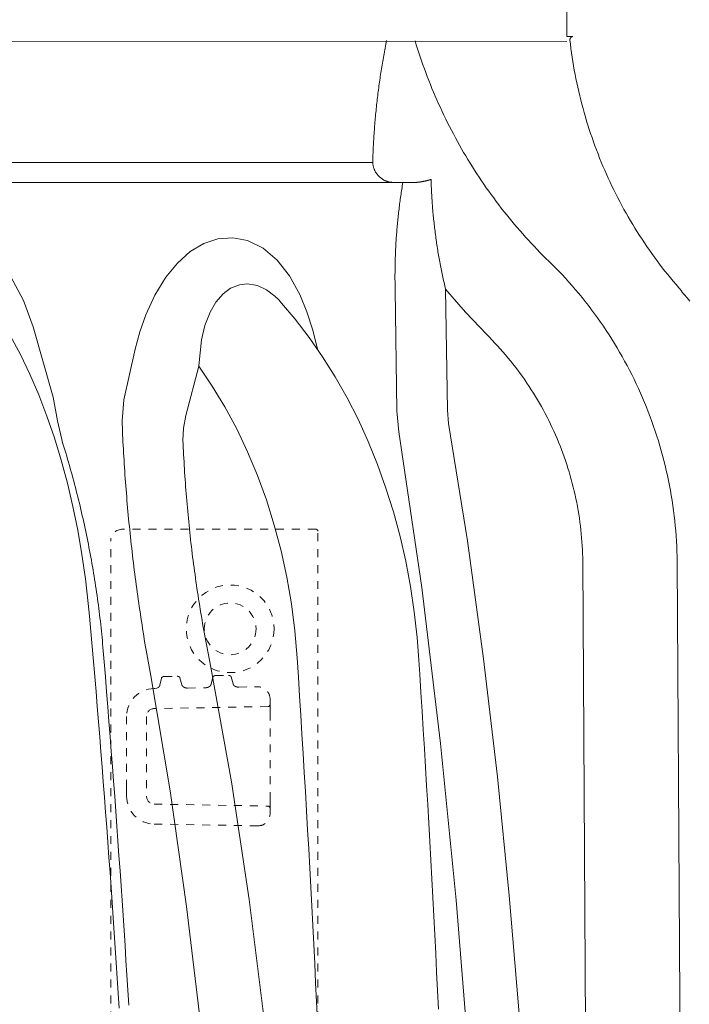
# Model space of a CAD drawing. Header units: millimetres. Extents: x 451 to 766, y 63 to 285.
# Tile 33 of 37: x 549 to 557, y 234 to 246. Entities that reach past the tile are written whole.
import ezdxf

# ---------------------------------------------------------------- set-up
doc = ezdxf.new("R2010")
doc.units = ezdxf.units.MM
doc.header["$LTSCALE"] = 5.08
doc.header["$PDMODE"] = 1
doc.header["$PDSIZE"] = -2
doc.linetypes.add('STYLE_10', pattern=[0.45139, 0.3125, -0.13889])
doc.layers.get('0').update_dxf_attribs({"lineweight": 18})
doc.layers.add('Bard 66 VS', color=7, linetype='Continuous', lineweight=18)
doc.layers.add('None', color=7, linetype='Continuous', lineweight=18)
doc.styles.add('Arial', font='arial.ttf')
doc.dimstyles.new('ASME', dxfattribs={"dimtxt": 2.272868, "dimasz": 3.175, "dimexe": 3.175, "dimexo": 1.5875, "dimgap": 0, "dimtad": 0, "dimtih": 1, "dimtoh": 1, "dimdec": 0, "dimzin": 3, "dimtxsty": 'Arial', "dimblk": 'VW_FILLEDARROW', "dimcen": 0, "dimazin": 0, "dimtfac": 1, "dimtdec": 0, "dimtix": 1, "dimtofl": 0, "dimtmove": 0, "dimatfit": 0, "dimldrblk": 'VW_FILLEDARROW', "dimfxl": 1, "dimfrac": 2, "dimtolj": 1, "dimtzin": 3, "dimarcsym": 0})

# ---------------------------------------------------------------- blocks, each defined once
blk = doc.blocks.new('Gruppe-22')
at = {"color": 7, "lineweight": 9}
blk.add_line((-160.5, 1830.31), (-160.5, 2088.66), dxfattribs=at)
at = {"color": 7, "linetype": 'Continuous', "lineweight": 15}
for p, q in [((-209.22, 1798.67), (-805.5, 1798.67)), ((-201.66, 1793.67), (-813.45, 1793.67)), ((-198.16, 1793.67), (-201.66, 1793.67)), ((-190.48, 1736.5), (-190.94, 1766.89)), ((-203.6, 1766.76), (-203.14, 1736.37)), ((-289.45, 1739.77), (-294.47, 1757.43)), ((-268.84, 1751.79), (-271.71, 1739.08)), ((-256.16, 1735.2), (-252.91, 1747.56)), ((-203.14, 1736.37), (-202.71, 1731.04)), ((-190.16, 1733.17), (-190.48, 1736.5)), ((-156.51, 1698.53), (-154.43, 1367.03))]:
    blk.add_line(p, q, dxfattribs=at)
for points in [[(-205.74, 1829.28), (-205.83, 1828.81), (-205.92, 1828.33), (-206.02, 1827.86), (-206.11, 1827.39), (-206.2, 1826.91), (-206.28, 1826.44), (-206.37, 1825.96), (-206.46, 1825.49), (-206.54, 1825.02), (-206.63, 1824.54), (-206.71, 1824.07), (-206.79, 1823.59), (-206.87, 1823.12), (-206.95, 1822.64), (-207.02, 1822.16), (-207.1, 1821.69), (-207.17, 1821.21), (-207.25, 1820.74), (-207.32, 1820.26), (-207.39, 1819.78), (-207.46, 1819.3), (-207.53, 1818.83), (-207.59, 1818.35), (-207.66, 1817.87), (-207.72, 1817.4), (-207.78, 1816.92), (-207.85, 1816.44), (-207.91, 1815.96), (-207.97, 1815.48), (-208.02, 1815), (-208.08, 1814.53), (-208.14, 1814.05), (-208.19, 1813.57), (-208.24, 1813.09), (-208.29, 1812.61), (-208.34, 1812.13), (-208.39, 1811.65), (-208.44, 1811.17), (-208.49, 1810.69), (-208.53, 1810.21), (-208.57, 1809.73), (-208.62, 1809.25), (-208.66, 1808.77), (-208.7, 1808.29), (-208.74, 1807.81), (-208.77, 1807.33), (-208.81, 1806.85), (-208.84, 1806.37), (-208.88, 1805.89), (-208.91, 1805.41), (-208.94, 1804.92), (-208.97, 1804.44), (-209, 1803.96), (-209.02, 1803.48), (-209.05, 1803), (-209.07, 1802.52), (-209.1, 1802.04), (-209.12, 1801.56), (-209.14, 1801.07), (-209.16, 1800.59), (-209.18, 1800.11), (-209.19, 1799.63), (-209.21, 1799.15), (-209.22, 1798.67)], [(-198.59, 1829.21), (-198.28, 1828.2), (-197.96, 1827.19), (-197.64, 1826.19), (-197.31, 1825.19), (-196.97, 1824.19), (-196.62, 1823.19), (-196.26, 1822.2), (-195.9, 1821.21), (-195.52, 1820.22), (-195.14, 1819.23), (-194.75, 1818.25), (-194.36, 1817.27), (-193.95, 1816.3), (-193.54, 1815.33), (-193.12, 1814.36), (-192.69, 1813.4), (-192.25, 1812.44), (-191.81, 1811.48), (-191.35, 1810.52), (-190.89, 1809.57), (-190.43, 1808.63), (-189.95, 1807.69), (-189.47, 1806.75), (-188.98, 1805.81), (-188.48, 1804.88), (-187.97, 1803.96), (-187.46, 1803.04), (-186.93, 1802.12), (-186.4, 1801.2), (-185.87, 1800.3), (-185.32, 1799.39), (-184.77, 1798.49), (-184.21, 1797.59), (-183.65, 1796.7), (-183.07, 1795.82), (-182.49, 1794.94), (-181.91, 1794.06), (-181.31, 1793.19), (-180.71, 1792.32), (-180.1, 1791.46), (-179.48, 1790.6), (-178.86, 1789.75), (-178.23, 1788.9), (-177.59, 1788.06), (-176.95, 1787.22), (-176.3, 1786.39), (-175.64, 1785.57), (-174.98, 1784.75), (-174.31, 1783.93), (-173.63, 1783.12), (-172.94, 1782.32), (-172.25, 1781.52), (-171.56, 1780.73), (-170.85, 1779.94), (-170.14, 1779.16), (-169.42, 1778.39), (-168.7, 1777.62), (-167.97, 1776.85), (-167.24, 1776.1), (-166.49, 1775.35), (-165.75, 1774.6), (-164.99, 1773.86), (-164.23, 1773.13), (-163.47, 1772.4)], [(-159.75, 1829.44), (-159.62, 1828.35), (-159.48, 1827.26), (-159.33, 1826.18), (-159.17, 1825.09), (-159, 1824.01), (-158.82, 1822.93), (-158.63, 1821.85), (-158.42, 1820.77), (-158.21, 1819.7), (-157.99, 1818.62), (-157.76, 1817.55), (-157.52, 1816.48), (-157.26, 1815.41), (-157, 1814.35), (-156.73, 1813.29), (-156.44, 1812.23), (-156.15, 1811.17), (-155.85, 1810.12), (-155.53, 1809.07), (-155.21, 1808.02), (-154.88, 1806.98), (-154.53, 1805.94), (-154.18, 1804.9), (-153.82, 1803.87), (-153.44, 1802.84), (-153.06, 1801.81), (-152.67, 1800.79), (-152.27, 1799.77), (-151.85, 1798.75), (-151.43, 1797.74), (-151, 1796.73), (-150.56, 1795.73), (-150.11, 1794.73), (-149.65, 1793.73), (-149.18, 1792.74), (-148.7, 1791.76), (-148.21, 1790.78), (-147.71, 1789.8), (-147.21, 1788.83), (-146.69, 1787.86), (-146.16, 1786.9), (-145.63, 1785.94), (-145.08, 1784.99), (-144.53, 1784.04), (-143.97, 1783.1), (-143.4, 1782.17), (-142.82, 1781.24), (-142.23, 1780.31), (-141.63, 1779.4), (-141.02, 1778.48), (-140.41, 1777.57), (-139.79, 1776.67), (-139.15, 1775.78), (-138.51, 1774.89), (-137.86, 1774.01), (-137.21, 1773.13), (-136.54, 1772.26), (-135.86, 1771.39), (-135.18, 1770.54), (-134.49, 1769.69), (-133.79, 1768.84), (-133.08, 1768), (-132.37, 1767.17), (-131.65, 1766.35)], [(-209.22, 1798.67), (-209.21, 1798.53), (-209.2, 1798.4), (-209.19, 1798.27), (-209.17, 1798.14), (-209.15, 1798), (-209.12, 1797.87), (-209.1, 1797.74), (-209.06, 1797.61), (-209.03, 1797.49), (-208.99, 1797.36), (-208.95, 1797.23), (-208.91, 1797.11), (-208.86, 1796.98), (-208.81, 1796.86), (-208.75, 1796.74), (-208.7, 1796.62), (-208.64, 1796.5), (-208.58, 1796.38), (-208.51, 1796.26), (-208.44, 1796.15), (-208.37, 1796.04), (-208.3, 1795.93), (-208.22, 1795.82), (-208.14, 1795.71), (-208.06, 1795.61), (-207.97, 1795.5), (-207.89, 1795.4), (-207.8, 1795.31), (-207.7, 1795.21), (-207.61, 1795.12), (-207.51, 1795.03), (-207.41, 1794.94), (-207.31, 1794.85), (-207.21, 1794.77), (-207.1, 1794.69), (-206.99, 1794.61), (-206.88, 1794.53), (-206.77, 1794.46), (-206.66, 1794.39), (-206.54, 1794.32), (-206.43, 1794.26), (-206.31, 1794.2), (-206.19, 1794.14), (-206.07, 1794.09), (-205.94, 1794.03), (-205.82, 1793.99), (-205.69, 1793.94), (-205.57, 1793.9), (-205.44, 1793.86), (-205.31, 1793.82), (-205.18, 1793.79), (-205.05, 1793.76), (-204.92, 1793.73), (-204.79, 1793.71), (-204.66, 1793.69), (-204.53, 1793.68), (-204.4, 1793.66), (-204.26, 1793.65), (-204.13, 1793.65), (-204, 1793.64), (-203.86, 1793.64), (-203.73, 1793.65), (-203.6, 1793.65), (-203.47, 1793.67)], [(-198.16, 1793.67), (-198.11, 1793.67), (-198.05, 1793.68), (-197.99, 1793.68), (-197.94, 1793.69), (-197.88, 1793.7), (-197.82, 1793.7), (-197.77, 1793.71), (-197.71, 1793.72), (-197.65, 1793.72), (-197.6, 1793.73), (-197.54, 1793.74), (-197.48, 1793.74), (-197.42, 1793.75), (-197.37, 1793.76), (-197.31, 1793.77), (-197.25, 1793.78), (-197.2, 1793.79), (-197.14, 1793.79), (-197.08, 1793.8), (-197.03, 1793.81), (-196.97, 1793.82), (-196.92, 1793.83), (-196.86, 1793.84), (-196.8, 1793.85), (-196.75, 1793.86), (-196.69, 1793.87), (-196.63, 1793.88), (-196.58, 1793.89), (-196.52, 1793.9), (-196.46, 1793.92), (-196.41, 1793.93), (-196.35, 1793.94), (-196.3, 1793.95), (-196.24, 1793.96), (-196.18, 1793.97), (-196.13, 1793.99), (-196.07, 1794), (-196.02, 1794.01), (-195.96, 1794.02), (-195.9, 1794.04), (-195.85, 1794.05), (-195.79, 1794.06), (-195.74, 1794.08), (-195.68, 1794.09), (-195.63, 1794.1), (-195.57, 1794.12), (-195.51, 1794.13), (-195.46, 1794.15), (-195.4, 1794.16), (-195.35, 1794.18), (-195.29, 1794.19), (-195.24, 1794.21), (-195.18, 1794.22), (-195.13, 1794.24), (-195.07, 1794.25), (-195.02, 1794.27), (-194.96, 1794.29), (-194.91, 1794.3), (-194.85, 1794.32), (-194.8, 1794.34), (-194.74, 1794.35), (-194.69, 1794.37), (-194.63, 1794.39), (-194.58, 1794.41)], [(-194.58, 1794.41), (-194.57, 1793.97), (-194.55, 1793.54), (-194.54, 1793.1), (-194.52, 1792.67), (-194.5, 1792.23), (-194.48, 1791.8), (-194.46, 1791.37), (-194.44, 1790.93), (-194.42, 1790.5), (-194.39, 1790.06), (-194.37, 1789.63), (-194.34, 1789.2), (-194.31, 1788.76), (-194.28, 1788.33), (-194.25, 1787.9), (-194.21, 1787.46), (-194.18, 1787.03), (-194.14, 1786.6), (-194.1, 1786.16), (-194.06, 1785.73), (-194.02, 1785.3), (-193.98, 1784.87), (-193.94, 1784.43), (-193.89, 1784), (-193.84, 1783.57), (-193.8, 1783.14), (-193.75, 1782.71), (-193.7, 1782.28), (-193.64, 1781.84), (-193.59, 1781.41), (-193.54, 1780.98), (-193.48, 1780.55), (-193.42, 1780.12), (-193.36, 1779.69), (-193.3, 1779.26), (-193.24, 1778.83), (-193.18, 1778.4), (-193.11, 1777.97), (-193.05, 1777.54), (-192.98, 1777.11), (-192.91, 1776.68), (-192.84, 1776.25), (-192.77, 1775.82), (-192.7, 1775.4), (-192.62, 1774.97), (-192.54, 1774.54), (-192.47, 1774.11), (-192.39, 1773.69), (-192.31, 1773.26), (-192.23, 1772.83), (-192.14, 1772.41), (-192.06, 1771.98), (-191.97, 1771.55), (-191.89, 1771.13), (-191.8, 1770.7), (-191.71, 1770.28), (-191.62, 1769.85), (-191.52, 1769.43), (-191.43, 1769), (-191.33, 1768.58), (-191.24, 1768.16), (-191.14, 1767.73), (-191.04, 1767.31), (-190.94, 1766.89)], [(-201.66, 1793.67), (-201.73, 1793.25), (-201.79, 1792.83), (-201.86, 1792.42), (-201.93, 1792), (-201.99, 1791.58), (-202.05, 1791.16), (-202.12, 1790.75), (-202.18, 1790.33), (-202.24, 1789.91), (-202.3, 1789.49), (-202.35, 1789.07), (-202.41, 1788.66), (-202.46, 1788.24), (-202.52, 1787.82), (-202.57, 1787.4), (-202.62, 1786.98), (-202.67, 1786.56), (-202.72, 1786.14), (-202.76, 1785.72), (-202.81, 1785.3), (-202.86, 1784.88), (-202.9, 1784.46), (-202.94, 1784.04), (-202.98, 1783.62), (-203.02, 1783.2), (-203.06, 1782.78), (-203.1, 1782.36), (-203.13, 1781.94), (-203.17, 1781.52), (-203.2, 1781.1), (-203.23, 1780.68), (-203.27, 1780.26), (-203.3, 1779.84), (-203.32, 1779.41), (-203.35, 1778.99), (-203.38, 1778.57), (-203.4, 1778.15), (-203.43, 1777.73), (-203.45, 1777.31), (-203.47, 1776.89), (-203.49, 1776.46), (-203.51, 1776.04), (-203.52, 1775.62), (-203.54, 1775.2), (-203.56, 1774.78), (-203.57, 1774.35), (-203.58, 1773.93), (-203.59, 1773.51), (-203.6, 1773.09), (-203.61, 1772.67), (-203.62, 1772.24), (-203.63, 1771.82), (-203.63, 1771.4), (-203.63, 1770.98), (-203.64, 1770.56), (-203.64, 1770.13), (-203.64, 1769.71), (-203.64, 1769.29), (-203.63, 1768.87), (-203.63, 1768.44), (-203.62, 1768.02), (-203.62, 1767.6), (-203.61, 1767.18), (-203.6, 1766.76)], [(-294.47, 1757.43), (-296.89, 1764.03), (-300.16, 1770.09), (-302.8, 1773.68), (-305.84, 1776.86), (-309.2, 1779.51), (-313.94, 1782.02), (-319.04, 1783.44), (-323.83, 1783.7), (-328.63, 1782.98), (-333.19, 1781.34), (-337.48, 1778.86), (-341.51, 1775.5), (-345.04, 1771.48), (-348.27, 1766.49), (-350.83, 1761.03), (-352.1, 1757.43)], [(-223.06, 1751.79), (-224.24, 1756.59), (-225.73, 1761.21), (-227.52, 1765.53), (-230.13, 1770.19), (-233.22, 1774.13), (-236.74, 1777.13), (-240.64, 1779.07), (-244.32, 1779.77), (-248.07, 1779.5), (-251.62, 1778.31), (-255.01, 1776.29), (-258.25, 1773.42), (-261.16, 1769.89), (-263.92, 1765.38), (-266.2, 1760.39), (-267.66, 1756.17), (-268.84, 1751.79)], [(-132.8, 1698.53), (-132.82, 1699.81), (-132.86, 1701.09), (-132.91, 1702.37), (-132.98, 1703.64), (-133.07, 1704.92), (-133.17, 1706.2), (-133.28, 1707.48), (-133.41, 1708.75), (-133.56, 1710.02), (-133.72, 1711.29), (-133.89, 1712.56), (-134.08, 1713.83), (-134.29, 1715.09), (-134.51, 1716.35), (-134.74, 1717.61), (-134.99, 1718.87), (-135.26, 1720.12), (-135.54, 1721.37), (-135.84, 1722.62), (-136.15, 1723.86), (-136.47, 1725.1), (-136.81, 1726.33), (-137.16, 1727.56), (-137.53, 1728.79), (-137.92, 1730.01), (-138.31, 1731.23), (-138.73, 1732.44), (-139.15, 1733.65), (-139.6, 1734.85), (-140.05, 1736.05), (-140.52, 1737.24), (-141, 1738.42), (-141.5, 1739.6), (-142.01, 1740.78), (-142.54, 1741.95), (-143.08, 1743.11), (-143.63, 1744.26), (-144.2, 1745.41), (-144.78, 1746.55), (-145.38, 1747.69), (-145.99, 1748.81), (-146.61, 1749.93), (-147.24, 1751.04), (-147.89, 1752.15), (-148.55, 1753.25), (-149.23, 1754.33), (-149.91, 1755.42), (-150.61, 1756.49), (-151.33, 1757.55), (-152.05, 1758.61), (-152.79, 1759.65), (-153.54, 1760.69), (-154.3, 1761.72), (-155.08, 1762.74), (-155.86, 1763.75), (-156.66, 1764.75), (-157.47, 1765.74), (-158.29, 1766.73), (-159.13, 1767.7), (-159.97, 1768.66), (-160.83, 1769.61), (-161.7, 1770.55), (-162.58, 1771.48), (-163.47, 1772.4)], [(-252.88, 1747.59), (-252.21, 1754.13), (-251.35, 1757.74), (-250.05, 1761.12), (-248.61, 1763.6), (-246.79, 1765.71), (-244.88, 1767.11), (-242.7, 1767.98), (-240.72, 1768.19), (-238.65, 1767.89), (-237.96, 1767.68), (-235.85, 1766.66), (-233.78, 1765.11), (-232.79, 1764.17), (-232.13, 1763.37)], [(-190.94, 1766.89), (-185.92, 1761.07), (-180.62, 1755.48)], [(-129.64, 1763.88), (-130.33, 1764.69), (-131.02, 1765.5), (-131.72, 1766.29)], [(-232.13, 1763.37), (-228.7, 1759.34), (-225.16, 1754.74), (-221.8, 1749.91), (-218.63, 1744.87), (-215.66, 1739.63), (-212.9, 1734.2), (-210.34, 1728.61), (-208.01, 1722.86), (-205.89, 1716.96), (-204.01, 1710.95), (-202.35, 1704.82), (-200.93, 1698.59), (-199.74, 1692.28), (-198.79, 1685.91), (-198.08, 1679.48), (-197.72, 1674.94)], [(-304.12, 1761.63), (-302.89, 1759.78), (-300.19, 1755.24), (-297.65, 1750.47), (-295.27, 1745.5), (-293.05, 1740.34), (-291.01, 1735.02), (-289.13, 1729.53), (-287.42, 1723.91), (-285.87, 1718.17), (-284.49, 1712.3), (-283.27, 1706.34), (-282.22, 1700.29), (-281.33, 1694.16), (-280.61, 1687.97), (-280.31, 1684.77)], [(-156.51, 1698.53), (-156.52, 1699.52), (-156.55, 1700.51), (-156.59, 1701.5), (-156.65, 1702.49), (-156.71, 1703.48), (-156.79, 1704.47), (-156.88, 1705.45), (-156.98, 1706.44), (-157.09, 1707.42), (-157.22, 1708.41), (-157.36, 1709.39), (-157.5, 1710.37), (-157.67, 1711.35), (-157.84, 1712.32), (-158.02, 1713.3), (-158.22, 1714.27), (-158.43, 1715.24), (-158.65, 1716.2), (-158.88, 1717.17), (-159.12, 1718.13), (-159.38, 1719.09), (-159.65, 1720.04), (-159.93, 1720.99), (-160.22, 1721.94), (-160.52, 1722.88), (-160.83, 1723.83), (-161.15, 1724.76), (-161.49, 1725.69), (-161.84, 1726.62), (-162.2, 1727.55), (-162.57, 1728.47), (-162.95, 1729.38), (-163.34, 1730.29), (-163.74, 1731.2), (-164.16, 1732.1), (-164.58, 1732.99), (-165.02, 1733.88), (-165.46, 1734.77), (-165.92, 1735.65), (-166.39, 1736.52), (-166.87, 1737.39), (-167.36, 1738.25), (-167.86, 1739.11), (-168.37, 1739.96), (-168.89, 1740.8), (-169.42, 1741.64), (-169.96, 1742.47), (-170.51, 1743.29), (-171.07, 1744.11), (-171.64, 1744.92), (-172.22, 1745.73), (-172.81, 1746.52), (-173.41, 1747.31), (-174.02, 1748.09), (-174.64, 1748.87), (-175.27, 1749.63), (-175.91, 1750.39), (-176.55, 1751.14), (-177.21, 1751.89), (-177.88, 1752.62), (-178.55, 1753.35), (-179.23, 1754.07), (-179.92, 1754.78), (-180.62, 1755.48)], [(-228.19, 1674.32), (-228.78, 1681.15), (-229.65, 1687.92), (-230.81, 1694.61), (-232.24, 1701.2), (-233.94, 1707.66), (-235.91, 1713.97), (-238.15, 1720.11), (-240.63, 1726.06), (-243.36, 1731.79), (-246.32, 1737.3), (-249.51, 1742.56), (-252.91, 1747.56)], [(-286.97, 1728.09), (-288.32, 1733.81), (-289.45, 1739.77)], [(-271.71, 1739.08), (-272.13, 1733.84), (-271.91, 1728.58)], [(-256.85, 1728.89), (-256.74, 1732.01), (-256.16, 1735.2)], [(-162.92, 1367.03), (-163.05, 1376.45), (-164.4, 1436.09), (-166.74, 1495.7), (-168.91, 1535.41), (-171.63, 1575.1), (-174.97, 1614.73), (-177.94, 1644.44), (-181.39, 1674.11), (-185.43, 1703.69), (-190.16, 1733.17)], [(-202.71, 1731.04), (-196.91, 1692.02), (-192.18, 1652.84), (-188.31, 1613.56), (-185.09, 1574.12), (-182.47, 1534.64), (-180.37, 1495.12), (-178.09, 1435.74), (-176.78, 1376.33), (-176.65, 1366.94)], [(-276.93, 1677.05), (-277.01, 1677.86), (-277.08, 1678.67), (-277.16, 1679.48), (-277.24, 1680.29), (-277.33, 1681.1), (-277.41, 1681.91), (-277.5, 1682.72), (-277.59, 1683.53), (-277.69, 1684.34), (-277.78, 1685.15), (-277.88, 1685.96), (-277.99, 1686.76), (-278.09, 1687.57), (-278.2, 1688.38), (-278.31, 1689.18), (-278.42, 1689.99), (-278.54, 1690.8), (-278.66, 1691.6), (-278.78, 1692.41), (-278.9, 1693.21), (-279.03, 1694.02), (-279.16, 1694.82), (-279.29, 1695.63), (-279.42, 1696.43), (-279.56, 1697.23), (-279.7, 1698.03), (-279.84, 1698.84), (-279.99, 1699.64), (-280.14, 1700.44), (-280.29, 1701.24), (-280.44, 1702.04), (-280.6, 1702.84), (-280.75, 1703.64), (-280.92, 1704.43), (-281.08, 1705.23), (-281.25, 1706.03), (-281.41, 1706.83), (-281.59, 1707.62), (-281.76, 1708.42), (-281.94, 1709.21), (-282.12, 1710.01), (-282.3, 1710.8), (-282.48, 1711.59), (-282.67, 1712.39), (-282.86, 1713.18), (-283.05, 1713.97), (-283.25, 1714.76), (-283.45, 1715.55), (-283.65, 1716.34), (-283.85, 1717.13), (-284.06, 1717.91), (-284.27, 1718.7), (-284.48, 1719.49), (-284.69, 1720.27), (-284.91, 1721.06), (-285.13, 1721.84), (-285.35, 1722.63), (-285.57, 1723.41), (-285.8, 1724.19), (-286.03, 1724.97), (-286.26, 1725.75), (-286.49, 1726.53), (-286.73, 1727.31), (-286.97, 1728.09)], [(-271.91, 1728.58), (-271.87, 1727.65), (-271.81, 1726.73), (-271.76, 1725.81), (-271.71, 1724.88), (-271.65, 1723.96), (-271.59, 1723.04), (-271.53, 1722.12), (-271.47, 1721.19), (-271.41, 1720.27), (-271.34, 1719.35), (-271.27, 1718.43), (-271.2, 1717.51), (-271.13, 1716.58), (-271.06, 1715.66), (-270.98, 1714.74), (-270.9, 1713.82), (-270.82, 1712.9), (-270.74, 1711.98), (-270.66, 1711.06), (-270.57, 1710.14), (-270.49, 1709.22), (-270.4, 1708.29), (-270.31, 1707.37), (-270.21, 1706.45), (-270.12, 1705.54), (-270.02, 1704.62), (-269.92, 1703.7), (-269.82, 1702.78), (-269.72, 1701.86), (-269.62, 1700.94), (-269.51, 1700.02), (-269.4, 1699.1), (-269.29, 1698.19), (-269.18, 1697.27), (-269.07, 1696.35), (-268.95, 1695.43), (-268.83, 1694.52), (-268.71, 1693.6), (-268.59, 1692.68), (-268.47, 1691.77), (-268.34, 1690.85), (-268.22, 1689.93), (-268.09, 1689.02), (-267.96, 1688.1), (-267.83, 1687.19), (-267.69, 1686.27), (-267.55, 1685.36), (-267.42, 1684.44), (-267.28, 1683.53), (-267.13, 1682.62), (-266.99, 1681.7), (-266.84, 1680.79), (-266.7, 1679.88), (-266.55, 1678.97), (-266.39, 1678.05), (-266.24, 1677.14), (-266.09, 1676.23), (-265.93, 1675.32), (-265.77, 1674.41), (-265.61, 1673.5), (-265.45, 1672.59), (-265.28, 1671.68), (-265.11, 1670.77), (-264.95, 1669.86)], [(-256.85, 1728.89), (-256.81, 1728), (-256.77, 1727.11), (-256.73, 1726.23), (-256.68, 1725.34), (-256.64, 1724.45), (-256.59, 1723.56), (-256.54, 1722.67), (-256.48, 1721.78), (-256.43, 1720.9), (-256.37, 1720.01), (-256.31, 1719.12), (-256.25, 1718.23), (-256.18, 1717.35), (-256.11, 1716.46), (-256.05, 1715.57), (-255.97, 1714.69), (-255.9, 1713.8), (-255.82, 1712.91), (-255.75, 1712.03), (-255.67, 1711.14), (-255.58, 1710.26), (-255.5, 1709.37), (-255.41, 1708.48), (-255.32, 1707.6), (-255.23, 1706.71), (-255.14, 1705.83), (-255.04, 1704.95), (-254.94, 1704.06), (-254.84, 1703.18), (-254.74, 1702.29), (-254.63, 1701.41), (-254.53, 1700.53), (-254.42, 1699.64), (-254.3, 1698.76), (-254.19, 1697.88), (-254.07, 1697), (-253.96, 1696.12), (-253.83, 1695.24), (-253.71, 1694.35), (-253.59, 1693.47), (-253.46, 1692.59), (-253.33, 1691.71), (-253.2, 1690.83), (-253.06, 1689.95), (-252.93, 1689.07), (-252.79, 1688.2), (-252.65, 1687.32), (-252.51, 1686.44), (-252.36, 1685.56), (-252.21, 1684.68), (-252.06, 1683.81), (-251.91, 1682.93), (-251.76, 1682.05), (-251.6, 1681.18), (-251.44, 1680.3), (-251.28, 1679.43), (-251.12, 1678.55), (-250.95, 1677.68), (-250.79, 1676.81), (-250.62, 1675.93), (-250.45, 1675.06), (-250.27, 1674.19), (-250.1, 1673.32), (-249.92, 1672.44)], [(-130.76, 1367.03), (-130.97, 1402.16), (-132.2, 1602.15), (-132.8, 1698.54)], [(-272.86, 1586.4), (-273.1, 1590.19), (-273.34, 1593.97), (-273.59, 1597.76), (-273.84, 1601.55), (-274.1, 1605.33), (-274.35, 1609.12), (-274.62, 1612.9), (-274.88, 1616.69), (-275.15, 1620.47), (-275.42, 1624.26), (-275.7, 1628.04), (-275.98, 1631.83), (-276.27, 1635.61), (-276.55, 1639.39), (-276.85, 1643.18), (-277.14, 1646.96), (-277.44, 1650.74), (-277.75, 1654.52), (-278.05, 1658.31), (-278.36, 1662.09), (-278.68, 1665.87), (-279, 1669.65), (-279.32, 1673.43), (-279.64, 1677.21), (-279.97, 1680.99), (-280.31, 1684.77)], [(-270.46, 1587.17), (-270.69, 1590.92), (-270.92, 1594.67), (-271.16, 1598.42), (-271.4, 1602.16), (-271.64, 1605.91), (-271.89, 1609.66), (-272.14, 1613.4), (-272.39, 1617.15), (-272.65, 1620.89), (-272.91, 1624.64), (-273.18, 1628.38), (-273.44, 1632.13), (-273.72, 1635.87), (-273.99, 1639.62), (-274.27, 1643.36), (-274.55, 1647.11), (-274.84, 1650.85), (-275.13, 1654.59), (-275.42, 1658.34), (-275.71, 1662.08), (-276.01, 1665.82), (-276.32, 1669.56), (-276.62, 1673.31), (-276.93, 1677.05)], [(-223.09, 1583.2), (-223.32, 1588), (-223.55, 1592.8), (-223.79, 1597.59), (-224.03, 1602.39), (-224.27, 1607.19), (-224.52, 1611.99), (-224.78, 1616.78), (-225.04, 1621.58), (-225.3, 1626.37), (-225.57, 1631.17), (-225.84, 1635.97), (-226.12, 1640.76), (-226.4, 1645.56), (-226.69, 1650.35), (-226.98, 1655.15), (-227.28, 1659.94), (-227.58, 1664.74), (-227.88, 1669.53), (-228.19, 1674.32)], [(-192.72, 1586.13), (-192.95, 1590.81), (-193.18, 1595.48), (-193.41, 1600.16), (-193.65, 1604.83), (-193.89, 1609.51), (-194.14, 1614.18), (-194.39, 1618.86), (-194.64, 1623.53), (-194.9, 1628.21), (-195.16, 1632.88), (-195.43, 1637.56), (-195.7, 1642.23), (-195.98, 1646.9), (-196.26, 1651.58), (-196.54, 1656.25), (-196.83, 1660.92), (-197.12, 1665.6), (-197.42, 1670.27), (-197.72, 1674.94)], [(-224.27, 1367.12), (-224.87, 1401.49), (-225.91, 1435.84), (-227.18, 1465.58), (-228.84, 1495.29), (-230.92, 1525), (-233.46, 1554.66), (-236.54, 1584.24), (-240.22, 1613.73), (-244.64, 1643.18), (-249.92, 1672.44)], [(-264.95, 1669.86), (-260.05, 1641), (-255.95, 1611.97), (-252.49, 1582.72), (-249.6, 1553.39), (-247.19, 1523.96), (-245.22, 1494.47), (-243.63, 1464.92), (-242.4, 1435.34), (-241.39, 1401.17), (-240.79, 1366.97)]]:
    blk.add_lwpolyline(points, dxfattribs=at)
at = {"color": 7, "linetype": 'Continuous', "lineweight": 9}
blk.add_lwpolyline([(-158.96, 1830.31), (-158.98, 1830.31), (-159, 1830.3), (-159.02, 1830.3), (-159.04, 1830.29), (-159.07, 1830.28), (-159.09, 1830.28), (-159.11, 1830.27), (-159.13, 1830.26), (-159.15, 1830.25), (-159.17, 1830.24), (-159.19, 1830.23), (-159.21, 1830.22), (-159.23, 1830.21), (-159.25, 1830.2), (-159.27, 1830.19), (-159.29, 1830.18), (-159.31, 1830.16), (-159.33, 1830.15), (-159.35, 1830.14), (-159.37, 1830.12), (-159.38, 1830.11), (-159.4, 1830.09), (-159.42, 1830.08), (-159.43, 1830.06), (-159.45, 1830.05), (-159.47, 1830.03), (-159.48, 1830.02), (-159.5, 1830), (-159.51, 1829.98), (-159.53, 1829.96), (-159.54, 1829.95), (-159.56, 1829.93), (-159.57, 1829.91), (-159.58, 1829.89), (-159.59, 1829.87), (-159.61, 1829.85), (-159.62, 1829.83), (-159.63, 1829.81), (-159.64, 1829.79), (-159.65, 1829.77), (-159.66, 1829.75), (-159.67, 1829.73), (-159.68, 1829.71), (-159.69, 1829.69), (-159.69, 1829.67), (-159.7, 1829.64), (-159.71, 1829.62), (-159.71, 1829.6), (-159.72, 1829.58), (-159.72, 1829.56), (-159.73, 1829.53), (-159.73, 1829.51), (-159.74, 1829.49), (-159.74, 1829.47), (-159.74, 1829.44), (-159.75, 1829.42), (-159.75, 1829.4), (-159.75, 1829.38), (-159.75, 1829.35), (-159.75, 1829.33), (-159.75, 1829.31), (-159.75, 1829.28), (-159.75, 1829.26), (-159.74, 1829.24)], dxfattribs=at)
at = {"layer": 'None', "color": 7, "lineweight": 18}
for p, q in [((-160.5, 1829.02), (-805.5, 1829.28)), ((-158.96, 1830.31), (-160.5, 1830.31))]:
    blk.add_line(p, q, dxfattribs=at)
blk = doc.blocks.new('Gruppe-23')
at = {"color": 7, "linetype": 'STYLE_10', "lineweight": 13}
for p, q in [((-262.66, 1667.47), (-262.26, 1669.23)), ((-261.57, 1669.66), (-258.31, 1669.72)), ((-257.61, 1669.31), (-257.14, 1667.56)), ((-249.8, 1667.69), (-249.39, 1669.46)), ((-248.7, 1669.88), (-245.44, 1669.94)), ((-244.74, 1669.54), (-244.27, 1667.79)), ((-264.12, 1666.61), (-263.94, 1666.62)), ((-255.73, 1666.76), (-251.17, 1666.84)), ((-242.86, 1666.99), (-238.05, 1667.07)), ((-235, 1664.07), (-235, 1662.61)), ((-235.49, 1662.11), (-264.04, 1661.61)), ((-235, 1660.61), (-235, 1662.61)), ((-235, 1638.63), (-235, 1660.61)), ((-271, 1641.7), (-271, 1659.62)), ((-266, 1659.62), (-266, 1639.63)), ((-271, 1639.63), (-271, 1641.7)), ((-235, 1636.63), (-235, 1638.63)), ((-264.04, 1637.63), (-235.49, 1637.13)), ((-235, 1636.63), (-235, 1635.17)), ((-238.05, 1632.17), (-264.12, 1632.63))]:
    blk.add_line(p, q, dxfattribs=at)
blk.add_lwpolyline([(-263.94, 1666.62), (-263.44, 1666.71), (-263.1, 1666.89)], dxfattribs=at)
for radius in [11, 6.5]:
    blk.add_circle((-245, 1681.62), radius, dxfattribs=at)
for centre, radius, start, end in [((-264, 1659.62), 7, 91, 180), ((-238, 1664.07), 3, 0, 91), ((-264, 1659.62), 2, 91, 180), ((-235.5, 1662.61), 0.5, 271, 0), ((-264, 1639.63), 7, 180, 269), ((-264, 1639.63), 2, 180, 269), ((-235.5, 1636.63), 0.5, 0, 89), ((-238, 1635.17), 3, 269, 0)]:
    blk.add_arc(centre, radius, start, end, dxfattribs=at)
for points, knots in [([(-262.26, 1669.23), (-262.24, 1669.3), (-262.18, 1669.39), (-262.13, 1669.45), (-262.06, 1669.51), (-261.98, 1669.56), (-261.85, 1669.62), (-261.66, 1669.66), (-261.57, 1669.66), (-261.57, 1669.66), (-261.57, 1669.66)], [0, 0, 0, 1, 2, 3, 4, 5, 6, 7, 7, 8, 8, 8]), ([(-258.31, 1669.72), (-258.21, 1669.72), (-258.08, 1669.69), (-257.98, 1669.67), (-257.9, 1669.63), (-257.81, 1669.58), (-257.74, 1669.53), (-257.69, 1669.47), (-257.64, 1669.41), (-257.62, 1669.35), (-257.61, 1669.32), (-257.61, 1669.32), (-257.61, 1669.31)], [0, 0, 0, 1, 2, 3, 4, 5, 6, 7, 8, 9, 9, 10, 10, 10]), ([(-249.39, 1669.46), (-249.37, 1669.53), (-249.31, 1669.62), (-249.26, 1669.68), (-249.19, 1669.74), (-249.11, 1669.78), (-248.98, 1669.84), (-248.79, 1669.88), (-248.71, 1669.88), (-248.7, 1669.88), (-248.7, 1669.88)], [0, 0, 0, 1, 2, 3, 4, 5, 6, 7, 7, 8, 8, 8]), ([(-245.44, 1669.94), (-245.35, 1669.94), (-245.21, 1669.92), (-245.12, 1669.89), (-245.03, 1669.85), (-244.95, 1669.81), (-244.88, 1669.76), (-244.82, 1669.7), (-244.78, 1669.63), (-244.75, 1669.57), (-244.74, 1669.54), (-244.74, 1669.54), (-244.74, 1669.54)], [0, 0, 0, 1, 2, 3, 4, 5, 6, 7, 8, 9, 9, 10, 10, 10]), ([(-262.66, 1667.47), (-262.68, 1667.39), (-262.74, 1667.26), (-262.82, 1667.14), (-262.92, 1667.03), (-263.04, 1666.93), (-263.1, 1666.89), (-263.1, 1666.89), (-263.1, 1666.89)], [0, 0, 0, 1, 2, 3, 4, 5, 5, 6, 6, 6]), ([(-255.73, 1666.76), (-255.97, 1666.76), (-256.31, 1666.83), (-256.54, 1666.92), (-256.74, 1667.03), (-256.91, 1667.17), (-257.04, 1667.33), (-257.11, 1667.48), (-257.13, 1667.55), (-257.14, 1667.56), (-257.14, 1667.56)], [0, 0, 0, 1, 2, 3, 4, 5, 6, 7, 7, 8, 8, 8]), ([(-249.8, 1667.69), (-249.82, 1667.61), (-249.89, 1667.45), (-250.01, 1667.29), (-250.17, 1667.15), (-250.37, 1667.03), (-250.6, 1666.93), (-250.93, 1666.85), (-251.16, 1666.84), (-251.17, 1666.84), (-251.17, 1666.84)], [0, 0, 0, 1, 2, 3, 4, 5, 6, 7, 7, 8, 8, 8]), ([(-242.86, 1666.99), (-243.1, 1666.98), (-243.45, 1667.06), (-243.67, 1667.14), (-243.87, 1667.26), (-244.04, 1667.4), (-244.17, 1667.55), (-244.25, 1667.7), (-244.27, 1667.78), (-244.27, 1667.78), (-244.27, 1667.79)], [0, 0, 0, 1, 2, 3, 4, 5, 6, 7, 7, 8, 8, 8])]:
    blk.add_open_spline(points, degree=2, knots=knots, dxfattribs=at)
blk = doc.blocks.new('Gruppe-25')
at = {"color": 7, "linetype": 'STYLE_10', "lineweight": 13}
for p, q in [((-223.5, 1706.62), (-271.99, 1706.62)), ((-223, 1703.62), (-223, 1706.12)), ((-274.99, 1379.62), (-274.99, 1703.62)), ((-223, 1379.62), (-223, 1703.62))]:
    blk.add_line(p, q, dxfattribs=at)
for centre, radius, start, end in [((-271.99, 1703.62), 3, 90, 180), ((-223.5, 1706.12), 0.5, 0, 90)]:
    blk.add_arc(centre, radius, start, end, dxfattribs=at)
at = {"layer": 'None', "color": 7}
blk.add_blockref('Gruppe-23', (0, 0), dxfattribs=at)
blk = doc.blocks.new('Gruppe-26')
at = {"layer": 'None', "color": 7}
for name in ['Gruppe-22', 'Gruppe-25']:
    blk.add_blockref(name, (0, 0), dxfattribs=at)
blk = doc.blocks.new('VW_FILLEDARROW')
at = {"linetype": 'ByBlock', "lineweight": 0}
blk.add_hatch(color=0, dxfattribs=at).paths.add_polyline_path([(-0.9999, 0.2679), (0, 0), (-0.9999, -0.2679)])
at = {"layer": 'None', "color": 0, "lineweight": 5}
blk.add_lwpolyline([(-0.9999, 0.2679), (0, 0), (-0.9999, -0.2679)], close=True, dxfattribs=at)
blk = doc.blocks.new('*D28')
at = {"layer": 'Bard 66 VS', "color": 0, "lineweight": -2}
for p, q in [((557.32, 258.619), (578.413, 258.619)), ((575.238, 255.444), (575.238, 241.421)), ((575.238, 224.295), (575.238, 238.318)), ((562.023, 221.12), (578.413, 221.12))]:
    blk.add_line(p, q, dxfattribs=at)
at = {"layer": 'Defpoints', "color": 0}
for p in [(555.733, 258.619), (575.238, 258.619), (560.435, 221.12)]:
    blk.add_point(p, dxfattribs=at)
at = {"layer": 'Bard 66 VS', "color": 0, "lineweight": -2, "xscale": 3.175, "yscale": 3.175, "zscale": 3.175}
for p, rotation in [((575.238, 258.619), 90), ((575.238, 221.12), 270)]:
    blk.add_blockref('VW_FILLEDARROW', p, dxfattribs=dict(at, rotation=rotation))
at = {"layer": 'Bard 66 VS', "color": 0, "linetype": 'Continuous', "lineweight": 18, "insert": (575.238, 239.87), "char_height": 2.2729, "attachment_point": 5, "style": 'Arial'}
blk.add_mtext('\\A1;stożek', dxfattribs=at)
blk = doc.blocks.new('*D31')
at = {"color": 0, "lineweight": -2}
for p, q in [((523.483, 247.238), (523.483, 251.594)), ((555.733, 247.707), (555.733, 251.594)), ((526.658, 248.419), (534.02, 248.419)), ((552.558, 248.419), (545.196, 248.419))]:
    blk.add_line(p, q, dxfattribs=at)
at = {"layer": 'Defpoints', "color": 0}
for p in [(523.483, 248.419), (555.733, 246.12), (523.483, 245.65)]:
    blk.add_point(p, dxfattribs=at)
at = {"color": 0, "lineweight": -2, "xscale": 3.175, "yscale": 3.175, "zscale": 3.175, "rotation": 180}
blk.add_blockref('VW_FILLEDARROW', (523.483, 248.419), dxfattribs=at)
at = {"color": 0, "lineweight": -2, "xscale": 3.175, "yscale": 3.175, "zscale": 3.175}
blk.add_blockref('VW_FILLEDARROW', (555.733, 248.419), dxfattribs=at)
at = {"color": 0, "linetype": 'Continuous', "insert": (539.608, 248.419), "char_height": 2.2729, "attachment_point": 5, "style": 'Arial'}
blk.add_mtext('\\A1;DN 625', dxfattribs=at)

msp = doc.modelspace()

# ---------------------------------------------------------------- block references
at = {"layer": 'None', "color": 7, "xscale": 0.05, "yscale": 0.05, "zscale": 0.05}
msp.add_blockref('Gruppe-26', (563.758, 154.186), dxfattribs=at)

# ---------------------------------------------------------------- dimensions: what is measured, and where the dimension line sits
dim = msp.add_linear_dim(base=(523.483, 248.419), p1=(555.733, 246.12), p2=(523.483, 245.65), text='DN 625', dimstyle='ASME', override={"dimgap": 0.396875, "dimlfac": 20, "dimpost": '<>', "dimtxsty": 'Arial'})
dim.commit()
dim.dimension.update_dxf_attribs({"geometry": '*D31', "text_midpoint": (539.608, 248.419)})
at = {"layer": 'Bard 66 VS', "color": 7, "lineweight": 18}
dim = msp.add_linear_dim(base=(575.238, 258.619), p1=(560.435, 221.12), p2=(555.733, 258.619), angle=270, text='stożek', dimstyle='ASME', override={"dimgap": 0.396875, "dimlfac": 20, "dimpost": '<>', "dimtxsty": 'Arial'}, dxfattribs=at)
dim.commit()
dim.dimension.update_dxf_attribs({"geometry": '*D28', "text_midpoint": (575.238, 239.87), "dimtype": 160})

doc.saveas('drawing.dxf')
